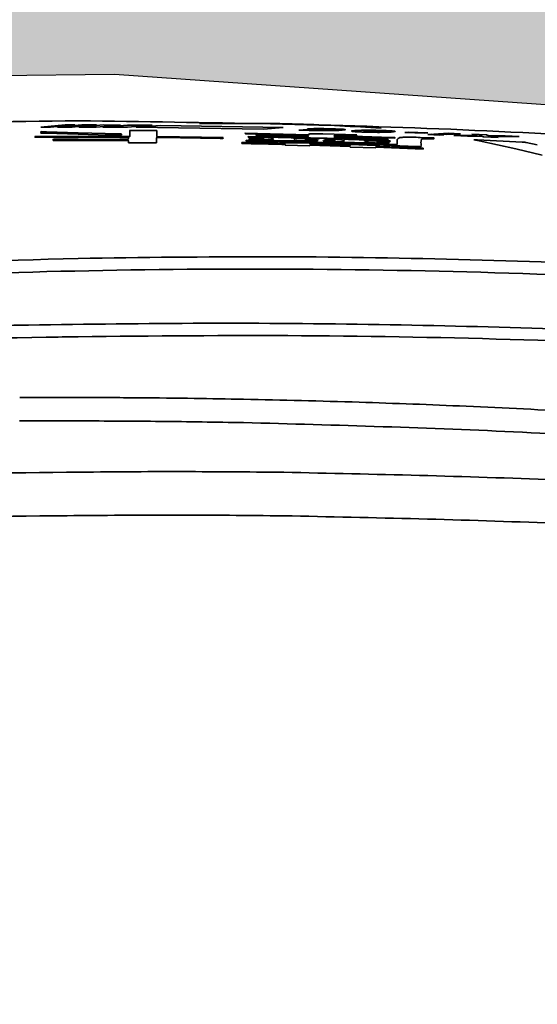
# Model space of a CAD drawing. Header units: millimetres. Extents: x 609 to 1177, y -109 to 470.
# Tile 14 of 40: x 869.94 to 874.53, y 92.53 to 101.25. Entities that reach past the tile are written whole.
import ezdxf

# ---------------------------------------------------------------- set-up
doc = ezdxf.new("R2010")
doc.units = ezdxf.units.MM
doc.header["$PDSIZE"] = -1
doc.dimstyles.new('ISO-25', dxfattribs={"dimtxt": 2.5, "dimasz": 2, "dimexe": 1.5, "dimexo": 0.625, "dimtad": 1, "dimdec": 1, "dimlfac": 5, "dimtxsty": 'Standard', "dimcen": 2.5, "dimclrd": 1, "dimclre": 1, "dimadec": 0, "dimazin": 0, "dimtfac": 1, "dimtdec": 1, "dimtmove": 0, "dimatfit": 3, "dimfxl": 1, "dimarcsym": 0})

# ---------------------------------------------------------------- blocks, each defined once
blk = doc.blocks.new('*D74')
at = {"color": 1, "lineweight": -2, "transparency": 16777216}
for p, q in [((888.8865, 128.1223), (879.2726, 121.661)), ((827.8144, 87.077), (877.6127, 120.5454))]:
    blk.add_line(p, q, dxfattribs=at)
at = {"color": 1, "transparency": 16777216}
blk.add_solid([(879.0867, 121.9377), (879.4586, 121.3843), (877.6127, 120.5454)], dxfattribs=at)
at = {"layer": 'Defpoints', "color": 0, "transparency": 16777216}
for p in [(877.6127, 120.5454), (827.8144, 87.077)]:
    blk.add_point(p, dxfattribs=at)
at = {"color": 0, "transparency": 16777216, "insert": (883.8636, 127.0056), "char_height": 2.5, "attachment_point": 5, "rotation": 33.90422}
blk.add_mtext('R300', dxfattribs=at)

msp = doc.modelspace()

# ---------------------------------------------------------------- hatches: boundary and pattern name
at = {"true_color": 0xc7c8ca, "transparency": 33554687}
h = msp.add_hatch(color=9, dxfattribs=at)
h.dxf.hatch_style = 1
h.set_gradient(color1=(173, 221, 247), color2=(173, 221, 247))
h.paths.add_polyline_path([(797.81441, 139.03854, 0.2679492), (780.31441, 108.72765, -0.2679492), (805.31441, 108.72765, -0.5316603), (856.31523, 99.83254), (857.77301, 100.33487), (862.30279, 100.65521), (870.78103, 100.76923), (877.09201, 100.32473), (885.02008, 99.14812), (886.70211, 98.57655, 0.51476)])

# ---------------------------------------------------------------- linework, layer by layer
for p, q in [((862.30279, 100.65521), (870.78103, 100.76923)), ((870.78103, 100.76923), (877.09201, 100.32473))]:
    msp.add_line(p, q)
at = {"linetype": 'Continuous', "lineweight": 35}
for p, q in [((870.12822, 100.29895), (870.34466, 100.31918)), ((870.21552, 100.29932), (870.12822, 100.29895)), ((870.43202, 100.31931), (870.21552, 100.29932)), ((870.27579, 100.29953), (870.46177, 100.31663)), ((870.40682, 100.2998), (870.27579, 100.29953)), ((870.34466, 100.31918), (870.43202, 100.31931)), ((870.46177, 100.30486), (870.40682, 100.2998)), ((870.46177, 100.31663), (870.49232, 100.3193)), ((870.6233, 100.31901), (870.46177, 100.30486)), ((870.46708, 100.29984), (870.6836, 100.3188)), ((870.61995, 100.29953), (870.46708, 100.29984)), ((870.49232, 100.3193), (870.6233, 100.31901)), ((870.83641, 100.31806), (870.61995, 100.29953)), ((870.68021, 100.29933), (870.89671, 100.31769)), ((870.89859, 100.29818), (870.68021, 100.29933)), ((870.6836, 100.3188), (870.83641, 100.31806)), ((870.89671, 100.31769), (871.11502, 100.31593)), ((871.11502, 100.31593), (870.89859, 100.29818)), ((870.97546, 100.29763), (871.19203, 100.31517)), ((872.10332, 100.28065), (870.97546, 100.29763)), ((871.19203, 100.31517), (872.27753, 100.29608)), ((872.27753, 100.29608), (872.10332, 100.28065)), ((872.4167, 100.27362), (872.45283, 100.27601)), ((870.07829, 100.2112), (870.07789, 100.21531)), ((870.11249, 100.21739), (870.46177, 100.21842)), ((870.46177, 100.21011), (870.11972, 100.20908)), ((870.12919, 100.25733), (870.13256, 100.25963)), ((870.13256, 100.25963), (870.17994, 100.25837)), ((870.46177, 100.23611), (870.17722, 100.24447)), ((870.17994, 100.25837), (870.46177, 100.24973)), ((870.23862, 100.18291), (870.23854, 100.18977)), ((870.27118, 100.1918), (870.46177, 100.19215)), ((870.46177, 100.24973), (870.82079, 100.23938)), ((870.72565, 100.22939), (870.46177, 100.23611)), ((870.46177, 100.21842), (870.87107, 100.21703)), ((870.46177, 100.19215), (870.90405, 100.19055)), ((870.84402, 100.22698), (870.72565, 100.22939)), ((870.84301, 100.23819), (870.84402, 100.22698)), ((870.90405, 100.19055), (870.90624, 100.19218)), ((870.96333, 100.27036), (871.15757, 100.26871)), ((871.15366, 100.20432), (871.15452, 100.16036)), ((871.71771, 100.1989), (871.19162, 100.20612)), ((871.70149, 100.20744), (871.74393, 100.20671)), ((871.74393, 100.20671), (871.74276, 100.19937)), ((871.9462, 100.23856), (871.93739, 100.24506)), ((871.93739, 100.24506), (872.5024, 100.2316)), ((872.50002, 100.22535), (871.9462, 100.23856)), ((871.97464, 100.19122), (871.97575, 100.19703)), ((872.01063, 100.19047), (871.97464, 100.19122)), ((871.99878, 100.19762), (872.10893, 100.19556)), ((872.03044, 100.20506), (872.00285, 100.20722)), ((872.16659, 100.187), (872.01063, 100.19047)), ((872.03966, 100.21414), (872.04115, 100.21988)), ((872.07661, 100.21362), (872.03966, 100.21414)), ((872.07239, 100.22015), (872.3838, 100.21472)), ((872.49744, 100.21515), (872.07385, 100.22559)), ((872.4223, 100.2071), (872.07661, 100.21362)), ((872.18882, 100.19983), (872.18884, 100.20972)), ((872.49744, 100.21167), (872.49744, 100.21515)), ((872.50027, 100.22318), (872.50002, 100.22535)), ((872.5024, 100.2316), (872.50269, 100.23672)), ((872.62804, 100.23979), (872.92822, 100.23047)), ((872.74079, 100.17878), (872.67259, 100.18925)), ((872.7282, 100.22712), (872.72818, 100.22506)), ((872.72818, 100.22506), (873.23213, 100.20795)), ((872.76466, 100.20737), (872.72999, 100.20832)), ((872.72999, 100.20832), (872.72999, 100.20496)), ((872.72999, 100.20496), (873.20712, 100.18879)), ((873.26763, 100.20033), (872.7307, 100.21874)), ((872.7307, 100.21874), (872.7307, 100.21469)), ((872.7307, 100.21469), (873.19442, 100.19902)), ((873.15303, 100.19461), (872.76466, 100.20737)), ((872.92822, 100.23047), (872.92721, 100.22599)), ((873.19442, 100.19902), (873.19365, 100.19404)), ((873.20712, 100.18879), (873.2071, 100.18214)), ((873.2682, 100.20478), (873.26763, 100.20033)), ((873.356, 100.25285), (873.38448, 100.2549)), ((873.531, 100.24582), (873.356, 100.25285)), ((873.38448, 100.2549), (873.55948, 100.2478)), ((873.49146, 100.20848), (873.61009, 100.20495)), ((873.50195, 100.19204), (873.499, 100.1759)), ((873.55948, 100.2478), (873.531, 100.24582)), ((873.55768, 100.23343), (873.59084, 100.23584)), ((873.66648, 100.22881), (873.55768, 100.23343)), ((873.59084, 100.23584), (873.69964, 100.23116)), ((873.61009, 100.20495), (873.61271, 100.20339)), ((873.61238, 100.23737), (873.73937, 100.24598)), ((873.72118, 100.23267), (873.61238, 100.23737)), ((873.69964, 100.23116), (873.66648, 100.22881)), ((873.84818, 100.24109), (873.72118, 100.23267)), ((873.73937, 100.24598), (873.84818, 100.24109)), ((873.78833, 100.22477), (873.99681, 100.22422)), ((873.90946, 100.21923), (873.78833, 100.22477)), ((874.03549, 100.2193), (873.90946, 100.21923)), ((873.94961, 100.23638), (874.07743, 100.23025)), ((873.99681, 100.22422), (873.94961, 100.23638)), ((873.96537, 100.18823), (873.99738, 100.18684)), ((874.0135, 100.17786), (873.96537, 100.18823)), ((874.05312, 100.21239), (874.03549, 100.2193)), ((874.18129, 100.20604), (874.05312, 100.21239)), ((874.07743, 100.23025), (874.09867, 100.22251)), ((874.09867, 100.22251), (874.24538, 100.22184)), ((874.13554, 100.21745), (874.18129, 100.20604)), ((874.36792, 100.21546), (874.13554, 100.21745)), ((874.24538, 100.22184), (874.36792, 100.21546)), ((870.46177, 100.18135), (870.27511, 100.18095)), ((870.90635, 100.1609), (870.90636, 100.1629)), ((871.1514, 100.1589), (870.90635, 100.1609)), ((870.90636, 100.1629), (870.90696, 100.17774)), ((871.15452, 100.16036), (871.1514, 100.1589)), ((871.91201, 100.15461), (871.91202, 100.16307)), ((871.94364, 100.15388), (871.91201, 100.15461)), ((871.91202, 100.16307), (871.94354, 100.16255)), ((871.94853, 100.1749), (871.94854, 100.18458)), ((871.98614, 100.17413), (871.94853, 100.1749)), ((871.94854, 100.18458), (873.28711, 100.1454)), ((872.49702, 100.16176), (871.98614, 100.17413)), ((872.1909, 100.182), (872.19115, 100.18501)), ((872.29786, 100.17941), (872.1909, 100.182)), ((872.29562, 100.13909), (872.29614, 100.14405)), ((872.51434, 100.1333), (872.29562, 100.13909)), ((872.29583, 100.16162), (872.51419, 100.15585)), ((872.2963, 100.1566), (872.29583, 100.16162)), ((872.58056, 100.17631), (872.38044, 100.18179)), ((872.46957, 100.18661), (872.58057, 100.1831)), ((872.51435, 100.13995), (872.51434, 100.1333)), ((872.87176, 100.12911), (872.51435, 100.13995)), ((872.58057, 100.1831), (872.58056, 100.17631)), ((872.79389, 100.1478), (872.58901, 100.15396)), ((872.63204, 100.17464), (872.63294, 100.18096)), ((872.8163, 100.16899), (872.63204, 100.17464)), ((872.65231, 100.18109), (872.74079, 100.17878)), ((872.81607, 100.1667), (872.8163, 100.16899)), ((872.81625, 100.18208), (872.81627, 100.18578)), ((872.86913, 100.15055), (872.8211, 100.1521)), ((873.45952, 100.12887), (872.86913, 100.15055)), ((872.87093, 100.13986), (872.87058, 100.14507)), ((872.87058, 100.14507), (873.09707, 100.13731)), ((872.87175, 100.12243), (872.87176, 100.12911)), ((873.09717, 100.1147), (872.87175, 100.12243)), ((872.99439, 100.18506), (873.00051, 100.1763)), ((873.20788, 100.15556), (873.03362, 100.16188)), ((873.09707, 100.13731), (873.09657, 100.13225)), ((873.09718, 100.12152), (873.09717, 100.1147)), ((873.51836, 100.10522), (873.09718, 100.12152)), ((873.10256, 100.16677), (873.16851, 100.16403)), ((873.13003, 100.12906), (873.49714, 100.11484)), ((873.21328, 100.15974), (873.21227, 100.15596)), ((873.22477, 100.17911), (873.2239, 100.17326)), ((873.28711, 100.1454), (873.28715, 100.1577)), ((873.49714, 100.11484), (873.51837, 100.1139)), ((873.51837, 100.1139), (873.51836, 100.10522)), ((873.99738, 100.18684), (874.39509, 100.16673)), ((874.33858, 100.10739), (874.0135, 100.17786)), ((874.57212, 100.05182), (874.33858, 100.10739)), ((874.42873, 100.16364), (874.52888, 100.14118)), ((869.94201, 97.90467), (870.46177, 97.90482))]:
    msp.add_line(p, q, dxfattribs=at)
msp.add_arc((827.81441, 87.07701), 60, 11.0496166, 120)
for points, knots in [([(870.46177, 100.35545), (869.22365, 100.34059), (866.74741, 100.31087), (863.03461, 100.19087), (859.32331, 100.03886), (856.35673, 99.85285), (854.13895, 99.63074), (852.66598, 99.43387), (851.20396, 99.16554), (849.76459, 98.79243), (848.54419, 98.33494), (847.55437, 97.82063), (846.78076, 97.30381), (846.07835, 96.69323), (845.39239, 95.9193), (844.77043, 94.96567), (844.23422, 93.84641), (843.96998, 93.06421), (843.83781, 92.67296)], [0, 0, 0, 0, 0.1250259, 0.2500521, 0.375079, 0.5001004, 0.550109, 0.6001161, 0.65012, 0.7001146, 0.7500932, 0.7813348, 0.8125633, 0.8438111, 0.8750451, 0.9166923, 0.9583287, 1, 1, 1, 1]), ([(870.46178, 99.13728), (871.02406, 99.1447), (872.1486, 99.15954), (873.83128, 99.1332), (875.36554, 99.07921), (876.7395, 99.01081), (877.93744, 98.94447), (879.05734, 98.88373), (880.28008, 98.8209), (881.56427, 98.74786), (882.91247, 98.64236), (884.20498, 98.49704), (885.43672, 98.31287), (886.32202, 98.14717), (886.90064, 98.02553), (887.18521, 97.96689), (887.36454, 97.93508), (887.44498, 97.93019), (887.45747, 97.94271), (887.40248, 97.97757), (887.25363, 98.0413), (887.03446, 98.12314), (886.69502, 98.24015), (886.22788, 98.38818), (885.3003, 98.65668), (884.00041, 98.98319), (882.33182, 99.33203), (880.092, 99.71728), (877.27148, 100.06315), (873.87023, 100.30871), (871.59791, 100.33987), (870.46177, 100.35545)], [0, 0, 0, 0, 0.0420333, 0.0840666, 0.1260952, 0.15761, 0.189118, 0.2206179, 0.2519704, 0.3021349, 0.3523186, 0.4025064, 0.4526916, 0.5028777, 0.5185562, 0.5339987, 0.5485339, 0.5558152, 0.5630859, 0.57035, 0.5776006, 0.5848666, 0.59214, 0.6066848, 0.6216517, 0.6637196, 0.7057574, 0.7477933, 0.8318604, 0.9159314, 1, 1, 1, 1]), ([(870.46177, 100.31663), (870.46177, 100.31446), (870.46177, 100.31058), (870.46177, 100.30661), (870.46177, 100.30486)], [0, 0, 0, 0, 0.5599919, 1, 1, 1, 1]), ([(873.14483, 100.28987), (872.89998, 100.30473), (872.36396, 100.33726), (871.82694, 100.33274), (871.53523, 100.33029)], [0, 0, 0, 0, 0.4567929, 1, 1, 1, 1]), ([(872.45283, 100.27601), (872.46288, 100.27551), (872.4837, 100.27447), (872.51888, 100.27331), (872.55377, 100.27245), (872.58561, 100.27203), (872.61322, 100.27203), (872.64701, 100.27251), (872.66377, 100.27346), (872.67542, 100.27412)], [0, 0, 0, 0, 0.1215132, 0.2518752, 0.3784265, 0.4995101, 0.6118546, 0.7301047, 1, 1, 1, 1]), ([(872.67542, 100.27412), (872.65932, 100.27421), (872.62704, 100.27438), (872.58038, 100.27558), (872.54532, 100.27681), (872.5213, 100.27797), (872.50271, 100.27933), (872.49238, 100.28072), (872.49047, 100.28198), (872.49674, 100.28338), (872.5146, 100.28477), (872.54538, 100.2859), (872.58676, 100.2863), (872.63529, 100.28599), (872.68791, 100.28494), (872.73268, 100.28359), (872.76648, 100.28229), (872.78974, 100.28115), (872.80873, 100.2799), (872.82171, 100.27855), (872.82774, 100.2772), (872.827, 100.27478), (872.81086, 100.27334), (872.79828, 100.27221)], [0, 0, 0, 0, 0.0639328, 0.1282071, 0.1604639, 0.1887008, 0.2197319, 0.2515403, 0.2805478, 0.3134258, 0.3764321, 0.4404863, 0.5037135, 0.5670126, 0.6308957, 0.6920425, 0.7239181, 0.7516768, 0.7797929, 0.8076021, 0.8381474, 0.8737778, 1, 1, 1, 1]), ([(872.63737, 100.27718), (872.64528, 100.27698), (872.66115, 100.27658), (872.68285, 100.27652), (872.7011, 100.27689), (872.71581, 100.27769), (872.72551, 100.27853), (872.72844, 100.27933), (872.72758, 100.27986), (872.72354, 100.28039), (872.71614, 100.2809), (872.70597, 100.28137), (872.69046, 100.28189), (872.67028, 100.28236), (872.64848, 100.28244), (872.63034, 100.28206), (872.61695, 100.28131), (872.60714, 100.28041), (872.60274, 100.27957), (872.60548, 100.27885), (872.60936, 100.27845), (872.61316, 100.27817), (872.61792, 100.2779), (872.62595, 100.27753), (872.63266, 100.27732), (872.63737, 100.27718)], [0, 0, 0, 0, 0.05706172, 0.11444812, 0.17870217, 0.25461025, 0.34149952, 0.37402895, 0.40060673, 0.42331076, 0.44534369, 0.4701689, 0.50030119, 0.55786745, 0.61532556, 0.67936555, 0.7549505, 0.82298516, 0.8844515, 0.91298771, 0.92577902, 0.93841698, 0.95160835, 0.96597856, 1, 1, 1, 1]), ([(870.07789, 100.21531), (870.07758, 100.21563), (870.07715, 100.21607), (870.08052, 100.21661), (870.08428, 100.2169), (870.08944, 100.21709), (870.09877, 100.2173), (870.10672, 100.21735), (870.11249, 100.21739)], [0, 0, 0, 0, 0.2925362, 0.4047093, 0.5042605, 0.5952414, 0.7057531, 1, 1, 1, 1]), ([(870.11972, 100.20908), (870.11569, 100.20906), (870.10954, 100.20903), (870.09959, 100.20898), (870.09227, 100.20899), (870.08634, 100.20908), (870.08332, 100.20917), (870.07935, 100.2095), (870.07855, 100.20998), (870.07828, 100.21062), (870.07828, 100.21097), (870.07829, 100.2112)], [0, 0, 0, 0, 0.1625292, 0.2476166, 0.4016545, 0.4567588, 0.4995997, 0.542111, 0.7508569, 0.8364714, 1, 1, 1, 1]), ([(870.17722, 100.24447), (870.16924, 100.24475), (870.15445, 100.24527), (870.1374, 100.24633), (870.12771, 100.24764), (870.12784, 100.24861), (870.12791, 100.24912)], [0, 0, 0, 0, 0.2690577, 0.4988202, 0.7386871, 1, 1, 1, 1]), ([(870.12791, 100.24912), (870.12896, 100.2505), (870.13001, 100.25189), (870.12977, 100.25331), (870.12973, 100.25349), (870.12959, 100.25417), (870.12924, 100.25548), (870.12921, 100.25665), (870.12919, 100.25733)], [0, 0, 0, 0, 0.4999984, 0.5022283, 0.5196562, 0.5679494, 0.7504409, 1, 1, 1, 1]), ([(870.23854, 100.18977), (870.23846, 100.19009), (870.23835, 100.19053), (870.24141, 100.19105), (870.24473, 100.19134), (870.24947, 100.19153), (870.25823, 100.19173), (870.26573, 100.19177), (870.27118, 100.1918)], [0, 0, 0, 0, 0.2927051, 0.4046895, 0.5017074, 0.5950211, 0.7062716, 1, 1, 1, 1]), ([(870.46177, 100.24973), (870.46177, 100.24721), (870.46177, 100.24272), (870.46177, 100.23813), (870.46177, 100.23611)], [0, 0, 0, 0, 0.5599899, 1, 1, 1, 1]), ([(870.46177, 100.21842), (870.46177, 100.21687), (870.46177, 100.21412), (870.46177, 100.21133), (870.46177, 100.21011)], [0, 0, 0, 0, 0.55999368, 1, 1, 1, 1]), ([(870.90624, 100.19218), (870.90408, 100.19566), (870.90086, 100.20087), (870.91262, 100.20613), (870.90307, 100.20799), (870.90037, 100.20824), (870.89606, 100.20841), (870.88529, 100.20865), (870.87544, 100.2087), (870.86741, 100.20874), (870.86637, 100.20875), (870.86254, 100.20877), (870.84801, 100.20886), (870.71374, 100.20963), (870.58227, 100.20988), (870.46177, 100.21011)], [0, 0, 0, 0, 0.2511713, 0.3756081, 0.3833911, 0.3894579, 0.3956087, 0.4036602, 0.435866, 0.4360058, 0.4371186, 0.4402202, 0.4519706, 0.4976582, 1, 1, 1, 1]), ([(870.46177, 100.19215), (870.46177, 100.19015), (870.46177, 100.18657), (870.46177, 100.18295), (870.46177, 100.18135)], [0, 0, 0, 0, 0.5599916, 1, 1, 1, 1]), ([(870.82079, 100.23938), (870.82532, 100.23923), (870.83261, 100.23899), (870.83965, 100.23861), (870.84254, 100.23836), (870.84287, 100.23824), (870.84301, 100.23819)], [0, 0, 0, 0, 0.493436, 0.7954954, 0.9068152, 1, 1, 1, 1]), ([(870.87107, 100.21703), (870.87495, 100.21701), (870.87981, 100.21698), (870.88492, 100.21695), (870.88622, 100.21694), (870.88655, 100.21694), (870.88664, 100.21694), (870.88666, 100.21694), (870.89296, 100.2169), (870.90073, 100.21688), (870.90891, 100.217), (870.91183, 100.21708), (870.91386, 100.21722), (870.92531, 100.21875), (870.91744, 100.22083), (870.91918, 100.23002), (870.91716, 100.24249), (870.91694, 100.25658), (870.91767, 100.26474), (870.91661, 100.26848), (870.91735, 100.27), (870.91993, 100.27039), (870.92152, 100.27051), (870.9243, 100.27055), (870.93796, 100.27061), (870.95128, 100.27048), (870.96333, 100.27036)], [0, 0, 0, 0, 0.01053186, 0.01319338, 0.01387303, 0.01405008, 0.01409791, 0.01411165, 0.0141186, 0.03119251, 0.03479336, 0.03769628, 0.04042131, 0.04381906, 0.12216578, 0.13510743, 0.4996982, 0.75138623, 0.87722963, 0.93849144, 0.95629016, 0.95959258, 0.96193543, 0.96422463, 0.96762446, 1, 1, 1, 1]), ([(871.19162, 100.20612), (871.18535, 100.20618), (871.1767, 100.20626), (871.16663, 100.20615), (871.16126, 100.206), (871.1576, 100.20573), (871.15407, 100.20518), (871.15383, 100.20468), (871.15366, 100.20432)], [0, 0, 0, 0, 0.29065702, 0.40160362, 0.49618698, 0.5906159, 0.70286469, 1, 1, 1, 1]), ([(871.15757, 100.26871), (871.15755, 100.25548), (871.15753, 100.23895), (871.15752, 100.22078), (871.15752, 100.21679), (871.15756, 100.21639), (871.15759, 100.21626), (871.15775, 100.21595), (871.15842, 100.21556), (871.16097, 100.21513), (871.16362, 100.21491), (871.17996, 100.21435), (871.23028, 100.21417), (871.4065, 100.2118), (871.57038, 100.20938), (871.70149, 100.20744)], [0, 0, 0, 0, 0.5011408, 0.6264253, 0.6365539, 0.6394397, 0.640338, 0.6408733, 0.650179, 0.6533741, 0.6557988, 0.6583838, 0.6867876, 0.7494301, 1, 1, 1, 1]), ([(871.74276, 100.19937), (871.7427, 100.19935), (871.74259, 100.1993), (871.74177, 100.1992), (871.73874, 100.19904), (871.73235, 100.19894), (871.72491, 100.19885), (871.71983, 100.19889), (871.71771, 100.1989)], [0, 0, 0, 0, 0.04390222, 0.09072724, 0.19977796, 0.50731746, 0.79489591, 1, 1, 1, 1]), ([(872.00285, 100.20722), (871.99427, 100.20789), (871.97696, 100.20924), (871.96294, 100.2122), (871.9671, 100.21411), (871.96985, 100.21538)], [0, 0, 0, 0, 0.2502135, 0.5042459, 1, 1, 1, 1]), ([(871.96985, 100.21538), (872.01359, 100.21313), (872.10109, 100.20862), (872.15958, 100.20276), (872.18882, 100.19983)], [0, 0, 0, 0, 0.5, 1, 1, 1, 1]), ([(871.97575, 100.19703), (871.97594, 100.19708), (871.97635, 100.1972), (871.97923, 100.19739), (871.98471, 100.19754), (871.99156, 100.19767), (871.9966, 100.19763), (871.99878, 100.19762)], [0, 0, 0, 0, 0.0972916, 0.2098664, 0.5042049, 0.7859906, 1, 1, 1, 1]), ([(872.03648, 100.22839), (872.03647, 100.2284), (872.03647, 100.22847), (872.03632, 100.22956), (872.03466, 100.23084), (872.04352, 100.23179), (872.04735, 100.23195), (872.05287, 100.23199), (872.10669, 100.2317), (872.24785, 100.22756), (872.38201, 100.22429), (872.46467, 100.22227)], [0, 0, 0, 0, 0.000855, 0.0079019, 0.1259786, 0.1394929, 0.150347, 0.1622587, 0.1772801, 0.4931182, 1, 1, 1, 1]), ([(872.07385, 100.22559), (872.0676, 100.22573), (872.05897, 100.22593), (872.04896, 100.22633), (872.04371, 100.22664), (872.04022, 100.227), (872.03688, 100.2276), (872.03664, 100.22806), (872.03648, 100.22839)], [0, 0, 0, 0, 0.2943281, 0.4059407, 0.5007705, 0.5936856, 0.7048709, 1, 1, 1, 1]), ([(872.04115, 100.21988), (872.04124, 100.21991), (872.04142, 100.21996), (872.04258, 100.22004), (872.0468, 100.22017), (872.05707, 100.22022), (872.06662, 100.22018), (872.07239, 100.22015)], [0, 0, 0, 0, 0.0380089, 0.0805095, 0.186485, 0.5080572, 1, 1, 1, 1]), ([(872.18884, 100.20972), (872.21728, 100.20904), (872.25339, 100.20819), (872.29169, 100.20724), (872.30265, 100.20696), (872.30594, 100.20688), (872.30704, 100.20685)], [0, 0, 0, 0, 0.7218129, 0.9163696, 0.9720512, 1, 1, 1, 1]), ([(872.30704, 100.20685), (872.31681, 100.20661), (872.33321, 100.20621), (872.35168, 100.20569), (872.36101, 100.20535), (872.36416, 100.2052), (872.36575, 100.2051), (872.36786, 100.20487), (872.36955, 100.20429), (872.37121, 100.20321), (872.3715, 100.20229), (872.37168, 100.20174)], [0, 0, 0, 0, 0.246525, 0.4136663, 0.4661296, 0.4851041, 0.499792, 0.5122787, 0.5799793, 0.7488456, 1, 1, 1, 1]), ([(872.37168, 100.20174), (872.37192, 100.20137), (872.37262, 100.20029), (872.37292, 100.19816), (872.37524, 100.19632), (872.37664, 100.19521)], [0, 0, 0, 0, 0.1694657, 0.5000031, 1, 1, 1, 1]), ([(872.37664, 100.19521), (872.40479, 100.19678), (872.46108, 100.19991), (872.55001, 100.19995), (872.59448, 100.19997)], [0, 0, 0, 0, 0.5, 1, 1, 1, 1]), ([(872.3838, 100.21472), (872.38417, 100.21471), (872.38723, 100.21463), (872.39762, 100.21435), (872.43514, 100.21337), (872.46995, 100.21242), (872.49744, 100.21167)], [0, 0, 0, 0, 0.0096293, 0.0808078, 0.274397, 1, 1, 1, 1]), ([(872.79828, 100.27221), (872.77966, 100.27101), (872.74483, 100.26877), (872.66816, 100.26787), (872.59745, 100.26843), (872.51737, 100.26995), (872.45716, 100.27215), (872.4167, 100.27362)], [0, 0, 0, 0, 0.2677219, 0.5010676, 0.6238579, 0.7473104, 1, 1, 1, 1]), ([(873.2071, 100.18214), (873.2068, 100.18215), (873.20412, 100.18225), (873.19485, 100.18259), (873.16099, 100.18384), (873.03289, 100.18847), (872.78058, 100.19704), (872.55312, 100.20343), (872.4223, 100.2071)], [0, 0, 0, 0, 0.0011635, 0.0102547, 0.0354445, 0.1306189, 0.500003, 1, 1, 1, 1]), ([(872.46467, 100.22227), (872.47066, 100.22211), (872.47894, 100.2219), (872.48865, 100.2218), (872.49401, 100.22183), (872.49784, 100.22199), (872.5012, 100.22241), (872.50066, 100.22286), (872.50027, 100.22318)], [0, 0, 0, 0, 0.291222, 0.4025593, 0.4968414, 0.5971654, 0.709669, 1, 1, 1, 1]), ([(872.55188, 100.19298), (872.53097, 100.19233), (872.48958, 100.19102), (872.47619, 100.18807), (872.46957, 100.18661)], [0, 0, 0, 0, 0.5050403, 1, 1, 1, 1]), ([(872.50269, 100.23672), (872.50463, 100.23761), (872.5074, 100.23887), (872.52122, 100.24005), (872.53461, 100.24063), (872.55224, 100.2409), (872.58281, 100.24085), (872.60947, 100.24023), (872.62804, 100.23979)], [0, 0, 0, 0, 0.2725739, 0.3894611, 0.498285, 0.6115977, 0.7295841, 1, 1, 1, 1]), ([(872.59448, 100.19997), (872.59671, 100.19842), (872.60006, 100.19611), (872.58005, 100.19385), (872.56136, 100.19327), (872.55188, 100.19298)], [0, 0, 0, 0, 0.4970834, 0.7445384, 1, 1, 1, 1]), ([(872.67259, 100.18925), (872.666, 100.19006), (872.65253, 100.19173), (872.6425, 100.19491), (872.64493, 100.19701), (872.64654, 100.19839)], [0, 0, 0, 0, 0.24572625, 0.50206369, 1, 1, 1, 1]), ([(872.64654, 100.19839), (872.66629, 100.1972), (872.70592, 100.19482), (872.76916, 100.18927), (872.79746, 100.18495), (872.81625, 100.18208)], [0, 0, 0, 0, 0.25004036, 0.50176311, 1, 1, 1, 1]), ([(872.80534, 100.22885), (872.79445, 100.22914), (872.77757, 100.2296), (872.7567, 100.22989), (872.74333, 100.22983), (872.73482, 100.22939), (872.72895, 100.2285), (872.72849, 100.22766), (872.7282, 100.22712)], [0, 0, 0, 0, 0.2496325, 0.3872918, 0.5015268, 0.6154676, 0.7521049, 1, 1, 1, 1]), ([(872.90586, 100.22597), (872.88912, 100.22644), (872.86125, 100.22724), (872.8277, 100.22822), (872.81094, 100.22869), (872.80534, 100.22885)], [0, 0, 0, 0, 0.4999993, 0.8327561, 1, 1, 1, 1]), ([(872.81627, 100.18578), (872.8163, 100.18664), (872.81633, 100.18774), (872.81636, 100.18896), (872.81663, 100.18997), (872.81593, 100.19093), (872.81732, 100.19174), (872.81839, 100.19195), (872.81939, 100.19204), (872.82402, 100.19205), (872.83154, 100.19185), (872.85801, 100.19108), (872.90326, 100.18955), (872.94556, 100.18815), (872.96795, 100.18741)], [0, 0, 0, 0, 0.1753441, 0.2264763, 0.2532497, 0.3852775, 0.4199398, 0.4309932, 0.4381825, 0.4460826, 0.4901623, 0.521766, 0.7467803, 1, 1, 1, 1]), ([(872.98843, 100.25567), (872.97473, 100.25616), (872.94971, 100.25706), (872.92117, 100.25857), (872.90476, 100.25978), (872.89182, 100.26103), (872.88028, 100.2631), (872.88524, 100.26577), (872.90224, 100.26731), (872.91197, 100.26819)], [0, 0, 0, 0, 0.1421401, 0.2594885, 0.3138479, 0.3683616, 0.4868463, 0.7059858, 1, 1, 1, 1]), ([(872.92721, 100.22599), (872.92704, 100.22595), (872.92666, 100.22587), (872.92372, 100.22579), (872.91844, 100.22579), (872.91207, 100.22583), (872.90773, 100.22592), (872.90586, 100.22597)], [0, 0, 0, 0, 0.0917284, 0.2016936, 0.5067483, 0.7879208, 1, 1, 1, 1]), ([(872.91197, 100.26819), (872.93616, 100.26962), (872.97281, 100.27178), (873.05878, 100.2719), (873.12417, 100.27055), (873.17622, 100.26874), (873.209, 100.26731), (873.23229, 100.26597), (873.24726, 100.26488), (873.2585, 100.26377), (873.26709, 100.26249), (873.27073, 100.26107), (873.26603, 100.25885), (873.25098, 100.25757), (873.24014, 100.25664)], [0, 0, 0, 0, 0.254803, 0.3861119, 0.5066163, 0.5698568, 0.6289722, 0.6599887, 0.6890507, 0.7179858, 0.7486446, 0.7969794, 0.8538528, 1, 1, 1, 1]), ([(873.02113, 100.26451), (873.01014, 100.26362), (872.9963, 100.26251), (872.98848, 100.26082), (872.98838, 100.26005), (872.99195, 100.25939), (872.99788, 100.25885), (873.00652, 100.25836), (873.01298, 100.25812), (873.01645, 100.25799)], [0, 0, 0, 0, 0.53301023, 0.67123067, 0.77371181, 0.8331762, 0.88531785, 0.93831277, 1, 1, 1, 1]), ([(873.24014, 100.25664), (873.22706, 100.25582), (873.20264, 100.25427), (873.14734, 100.25303), (873.08778, 100.25318), (873.0315, 100.25431), (873.00286, 100.25521), (872.98843, 100.25567)], [0, 0, 0, 0, 0.2693217, 0.5031118, 0.7572806, 0.8776881, 1, 1, 1, 1]), ([(873.01645, 100.25799), (873.02012, 100.25788), (873.02755, 100.25764), (873.04268, 100.25736), (873.06551, 100.25734), (873.09861, 100.25836), (873.11765, 100.25973), (873.13063, 100.26066)], [0, 0, 0, 0, 0.05639277, 0.11448536, 0.24475049, 0.48493853, 1, 1, 1, 1]), ([(873.13063, 100.26066), (873.14242, 100.26157), (873.15724, 100.26271), (873.16407, 100.26447), (873.16229, 100.26532), (873.15648, 100.26593), (873.15152, 100.26628), (873.14542, 100.26663), (873.13607, 100.26704), (873.12145, 100.26749), (873.10375, 100.26777), (873.08156, 100.26766), (873.0514, 100.26669), (873.03339, 100.26539), (873.02113, 100.26451)], [0, 0, 0, 0, 0.2624984, 0.3299923, 0.3780724, 0.404065, 0.4166792, 0.4297522, 0.4598594, 0.4938546, 0.5504137, 0.6170607, 0.7394278, 1, 1, 1, 1]), ([(873.17725, 100.19377), (873.17556, 100.19381), (873.17162, 100.19389), (873.16342, 100.1942), (873.15707, 100.19445), (873.15303, 100.19461)], [0, 0, 0, 0, 0.2151896, 0.5012776, 1, 1, 1, 1]), ([(873.19365, 100.19404), (873.19353, 100.19401), (873.19326, 100.19392), (873.19128, 100.19381), (873.18627, 100.19371), (873.18073, 100.19375), (873.17725, 100.19377)], [0, 0, 0, 0, 0.1003391, 0.2146966, 0.5053988, 1, 1, 1, 1]), ([(873.23213, 100.20795), (873.23853, 100.20771), (873.2473, 100.20737), (873.25747, 100.20681), (873.26269, 100.20643), (873.26609, 100.20604), (873.26901, 100.20545), (873.26854, 100.20506), (873.2682, 100.20478)], [0, 0, 0, 0, 0.3114541, 0.4264421, 0.5210364, 0.6150764, 0.7224007, 1, 1, 1, 1]), ([(873.28715, 100.1577), (873.28769, 100.16346), (873.28876, 100.17477), (873.28287, 100.19162), (873.30075, 100.20151), (873.30998, 100.20662)], [0, 0, 0, 0, 0.3337841, 0.6560272, 1, 1, 1, 1]), ([(873.30998, 100.20662), (873.31634, 100.20744), (873.32884, 100.20904), (873.36928, 100.21009), (873.42419, 100.20998), (873.46822, 100.209), (873.49146, 100.20848)], [0, 0, 0, 0, 0.242886, 0.47767, 0.7242507, 1, 1, 1, 1]), ([(873.5716, 100.19601), (873.56502, 100.19615), (873.5522, 100.19643), (873.53577, 100.19647), (873.52268, 100.1962), (873.50466, 100.19508), (873.50315, 100.19338), (873.50195, 100.19204)], [0, 0, 0, 0, 0.1311109, 0.2552345, 0.3787309, 0.5080519, 1, 1, 1, 1]), ([(873.61316, 100.19754), (873.61338, 100.19713), (873.61377, 100.1964), (873.60829, 100.19578), (873.60035, 100.19562), (873.58933, 100.19563), (873.57892, 100.19585), (873.5716, 100.19601)], [0, 0, 0, 0, 0.2786626, 0.4987846, 0.6062571, 0.7231497, 1, 1, 1, 1]), ([(873.61271, 100.20339), (873.61271, 100.20339), (873.61271, 100.20339), (873.61271, 100.20339), (873.61271, 100.20337), (873.61269, 100.20331), (873.61263, 100.20307), (873.61242, 100.20213), (873.61154, 100.20029), (873.61257, 100.19854), (873.61316, 100.19754)], [0, 0, 0, 0, 0.0000776, 0.0006721, 0.0023088, 0.0084764, 0.0323879, 0.1265168, 0.5, 1, 1, 1, 1]), ([(870.27511, 100.18095), (870.26935, 100.18093), (870.26122, 100.18091), (870.25097, 100.18104), (870.24506, 100.18124), (870.24129, 100.18155), (870.23822, 100.1821), (870.23845, 100.18257), (870.23862, 100.18291)], [0, 0, 0, 0, 0.282194, 0.3979586, 0.520526, 0.613824, 0.7211682, 1, 1, 1, 1]), ([(870.87158, 100.17999), (870.86678, 100.18002), (870.82654, 100.18025), (870.68994, 100.18097), (870.55813, 100.18119), (870.46177, 100.18135)], [0, 0, 0, 0, 0.0351017, 0.2945609, 1, 1, 1, 1]), ([(870.90696, 100.17774), (870.90686, 100.17808), (870.90673, 100.17856), (870.90322, 100.17913), (870.8996, 100.17944), (870.89454, 100.17965), (870.88526, 100.17989), (870.87733, 100.17995), (870.87158, 100.17999)], [0, 0, 0, 0, 0.2927988, 0.4049085, 0.5020031, 0.5944452, 0.7055484, 1, 1, 1, 1]), ([(871.94354, 100.16255), (872.00786, 100.16117), (872.10433, 100.15909), (872.2156, 100.15673), (872.26775, 100.15505), (872.28709, 100.15503), (872.29135, 100.15516), (872.29471, 100.15538), (872.29685, 100.15587), (872.2965, 100.15634), (872.2963, 100.1566)], [0, 0, 0, 0, 0.51090847, 0.76635268, 0.89300872, 0.91703594, 0.92799013, 0.93893259, 0.96518432, 1, 1, 1, 1]), ([(872.26485, 100.1467), (872.22543, 100.14764), (872.11836, 100.1502), (872.01129, 100.15246), (871.94364, 100.15388)], [0, 0, 0, 0, 0.368214, 1, 1, 1, 1]), ([(872.19115, 100.18501), (872.19129, 100.18524), (872.19147, 100.18556), (872.18906, 100.18599), (872.18642, 100.18625), (872.18277, 100.18647), (872.17621, 100.18676), (872.17062, 100.1869), (872.16659, 100.187)], [0, 0, 0, 0, 0.28704787, 0.40035206, 0.5022587, 0.59953374, 0.71188518, 1, 1, 1, 1]), ([(872.29614, 100.14405), (872.29637, 100.14437), (872.29669, 100.1448), (872.29362, 100.14539), (872.29024, 100.14573), (872.28559, 100.14601), (872.2772, 100.14638), (872.27005, 100.14656), (872.26485, 100.1467)], [0, 0, 0, 0, 0.2920132, 0.4042959, 0.5039207, 0.5954603, 0.706111, 1, 1, 1, 1]), ([(872.37551, 100.1814), (872.37441, 100.18083), (872.37256, 100.17988), (872.36878, 100.17883), (872.36489, 100.17831), (872.36241, 100.17811), (872.35984, 100.17804), (872.3503, 100.17804), (872.32874, 100.17865), (872.30895, 100.17914), (872.29786, 100.17941)], [0, 0, 0, 0, 0.24201562, 0.40607261, 0.46342374, 0.50566581, 0.52356208, 0.54255895, 0.74349926, 1, 1, 1, 1]), ([(872.38044, 100.18179), (872.37951, 100.18172), (872.37806, 100.18162), (872.37621, 100.1815), (872.37569, 100.18143), (872.37551, 100.1814)], [0, 0, 0, 0, 0.52814749, 0.83268083, 1, 1, 1, 1]), ([(872.57132, 100.15571), (872.57036, 100.15633), (872.56881, 100.15734), (872.56475, 100.15854), (872.56053, 100.15922), (872.55701, 100.1596), (872.54653, 100.16026), (872.53233, 100.16075), (872.51382, 100.1613), (872.50366, 100.16158), (872.49702, 100.16176)], [0, 0, 0, 0, 0.2488372, 0.4017885, 0.4573596, 0.5010167, 0.544815, 0.7516691, 0.837794, 1, 1, 1, 1]), ([(872.51419, 100.15585), (872.51424, 100.15476), (872.51433, 100.15312), (872.51456, 100.15118), (872.51358, 100.15022), (872.5145, 100.14967), (872.51644, 100.14928), (872.5198, 100.14894), (872.52663, 100.1485), (872.54239, 100.14798), (872.5561, 100.14763), (872.56689, 100.14733), (872.57198, 100.14718), (872.59022, 100.14667), (872.68085, 100.14406), (872.7679, 100.1413), (872.84161, 100.13896)], [0, 0, 0, 0, 0.1249727, 0.1901721, 0.2222891, 0.2375157, 0.2505752, 0.26181, 0.2737878, 0.3039591, 0.3676518, 0.3689214, 0.3780373, 0.4025767, 0.4941227, 1, 1, 1, 1]), ([(872.58901, 100.15396), (872.5881, 100.154), (872.58613, 100.15407), (872.58193, 100.15435), (872.57757, 100.15477), (872.57307, 100.15527), (872.57184, 100.15558), (872.57132, 100.15571)], [0, 0, 0, 0, 0.09503164, 0.20653028, 0.5048454, 0.78990711, 1, 1, 1, 1]), ([(872.63294, 100.18096), (872.63298, 100.18098), (872.63307, 100.18101), (872.6337, 100.18108), (872.6361, 100.18117), (872.64241, 100.18121), (872.64855, 100.18114), (872.65231, 100.18109)], [0, 0, 0, 0, 0.04308949, 0.08933185, 0.19811749, 0.50875739, 1, 1, 1, 1]), ([(872.8211, 100.1521), (872.8211, 100.15131), (872.8211, 100.15031), (872.82111, 100.14925), (872.82112, 100.14897), (872.82112, 100.14889), (872.82118, 100.1486), (872.82133, 100.14821), (872.81884, 100.14782), (872.81594, 100.14762), (872.8119, 100.14752), (872.80469, 100.14751), (872.79833, 100.14768), (872.79389, 100.1478)], [0, 0, 0, 0, 0.3881178, 0.4893351, 0.516733, 0.5246292, 0.5286571, 0.6564067, 0.7135454, 0.7663084, 0.8189546, 0.8734125, 1, 1, 1, 1]), ([(872.85011, 100.16356), (872.84433, 100.16374), (872.83627, 100.16399), (872.82679, 100.16449), (872.82168, 100.16487), (872.81817, 100.16528), (872.81518, 100.16593), (872.8157, 100.16638), (872.81607, 100.1667)], [0, 0, 0, 0, 0.287175, 0.3998369, 0.4999762, 0.6000714, 0.7127127, 1, 1, 1, 1]), ([(872.84161, 100.13896), (872.84646, 100.13881), (872.85323, 100.13861), (872.86111, 100.13854), (872.86537, 100.1386), (872.86835, 100.13877), (872.87107, 100.13916), (872.87099, 100.13957), (872.87093, 100.13986)], [0, 0, 0, 0, 0.2861824, 0.3995149, 0.5002467, 0.6003515, 0.7135377, 1, 1, 1, 1]), ([(872.9449, 100.16046), (872.94475, 100.16046), (872.9435, 100.16051), (872.9392, 100.16065), (872.92354, 100.16118), (872.8932, 100.16223), (872.86591, 100.16307), (872.85011, 100.16356)], [0, 0, 0, 0, 0.00457326, 0.03963542, 0.13618332, 0.50000017, 1, 1, 1, 1]), ([(872.99777, 100.16132), (872.99727, 100.16109), (872.99646, 100.16072), (872.99488, 100.16015), (872.9928, 100.15975), (872.98972, 100.15949), (872.98722, 100.15938), (872.97997, 100.15936), (872.96997, 100.15964), (872.9569, 100.16006), (872.94965, 100.1603), (872.9449, 100.16046)], [0, 0, 0, 0, 0.1530084, 0.2425766, 0.3909077, 0.4469508, 0.4927553, 0.5370196, 0.7450034, 0.8327124, 1, 1, 1, 1]), ([(872.96795, 100.18741), (872.97223, 100.18727), (872.97821, 100.18706), (872.98516, 100.18667), (872.98885, 100.18639), (872.99138, 100.1861), (872.99387, 100.18563), (872.99418, 100.1853), (872.99439, 100.18506)], [0, 0, 0, 0, 0.2874222, 0.4008755, 0.5021193, 0.5984966, 0.7108807, 1, 1, 1, 1]), ([(873.03362, 100.16188), (873.02828, 100.16207), (873.02084, 100.16233), (873.01203, 100.16246), (873.00719, 100.16245), (873.00361, 100.16231), (872.99969, 100.16197), (872.99857, 100.16159), (872.99777, 100.16132)], [0, 0, 0, 0, 0.2879446, 0.4014126, 0.5009637, 0.5979579, 0.7108249, 1, 1, 1, 1]), ([(873.00051, 100.1763), (873.0007, 100.17624), (873.00125, 100.17606), (873.00311, 100.17569), (873.00462, 100.17537), (873.00554, 100.17519)], [0, 0, 0, 0, 0.1703995, 0.5002149, 1, 1, 1, 1]), ([(873.00554, 100.17519), (873.03258, 100.17677), (873.08668, 100.17994), (873.17874, 100.17939), (873.22477, 100.17911)], [0, 0, 0, 0, 0.50000001, 1, 1, 1, 1]), ([(873.09657, 100.13225), (873.09639, 100.13193), (873.09613, 100.13148), (873.09948, 100.13082), (873.10311, 100.13041), (873.10807, 100.13005), (873.11697, 100.12956), (873.12455, 100.12927), (873.13003, 100.12906)], [0, 0, 0, 0, 0.2890511, 0.4020153, 0.5032284, 0.5978971, 0.7095363, 1, 1, 1, 1]), ([(873.16851, 100.16403), (873.17297, 100.16386), (873.17969, 100.1636), (873.19053, 100.16317), (873.19839, 100.1628), (873.20471, 100.16243), (873.20789, 100.16219), (873.21198, 100.16164), (873.21293, 100.16107), (873.21325, 100.16037), (873.21327, 100.15999), (873.21328, 100.15974)], [0, 0, 0, 0, 0.1652719, 0.2488888, 0.4021318, 0.4568233, 0.4993243, 0.5427998, 0.7519845, 0.8377031, 1, 1, 1, 1]), ([(873.2239, 100.17326), (873.22338, 100.17316), (873.22217, 100.17291), (873.21559, 100.17267), (873.2096, 100.17256), (873.20581, 100.1725)], [0, 0, 0, 0, 0.2162091, 0.5027257, 1, 1, 1, 1]), ([(873.21227, 100.15596), (873.21223, 100.15595), (873.21188, 100.15587), (873.21014, 100.15575), (873.20869, 100.15563), (873.20788, 100.15556)], [0, 0, 0, 0, 0.0532639, 0.4717827, 1, 1, 1, 1]), ([(873.499, 100.1759), (873.49833, 100.16783), (873.49731, 100.15571), (873.49971, 100.14071), (873.49658, 100.13328), (873.50116, 100.12955), (873.49615, 100.12825), (873.49087, 100.12803), (873.4845, 100.12802), (873.47365, 100.12831), (873.46471, 100.12866), (873.45952, 100.12887)], [0, 0, 0, 0, 0.5016976, 0.7525456, 0.8779688, 0.939777, 0.9564673, 0.9633469, 0.969898, 0.9825353, 1, 1, 1, 1]), ([(874.39509, 100.16673), (874.39946, 100.16649), (874.40565, 100.16615), (874.41306, 100.16562), (874.41896, 100.16513), (874.42485, 100.16443), (874.42733, 100.16392), (874.42873, 100.16364)], [0, 0, 0, 0, 0.2793375, 0.3956642, 0.5012075, 0.7183654, 1, 1, 1, 1]), ([(847.15274, 92.67502), (847.24951, 92.92546), (847.44311, 93.42654), (847.81848, 94.14046), (848.25096, 94.82034), (848.75456, 95.44989), (849.33065, 96.01336), (849.97326, 96.49852), (850.66684, 96.90575), (851.63932, 97.35471), (852.91475, 97.7686), (854.48318, 98.10787), (856.0697, 98.34454), (858.54962, 98.60941), (861.92791, 98.81135), (866.19923, 99.00008), (869.04094, 99.09154), (870.46178, 99.13728)], [0, 0, 0, 0, 0.0312224, 0.062471, 0.0937157, 0.1249551, 0.1561939, 0.1874306, 0.2186724, 0.2499231, 0.3123909, 0.3748859, 0.4373924, 0.4999067, 0.6665971, 0.8333009, 1, 1, 1, 1]), ([(847.25456, 92.67613), (847.37913, 92.98605), (847.62856, 93.60663), (848.12833, 94.47886), (848.6778, 95.21863), (849.26174, 95.81773), (849.84505, 96.29318), (850.47775, 96.69949), (851.35189, 97.14544), (852.49268, 97.5596), (853.89158, 97.9013), (855.30994, 98.14489), (856.73749, 98.3216), (858.16927, 98.45638), (859.60337, 98.56304), (861.87624, 98.69802), (864.98955, 98.83423), (868.28735, 98.96619), (870.92884, 99.04369), (872.91587, 99.04672), (874.73184, 98.99611), (876.36406, 98.92286), (877.79571, 98.84648), (879.13786, 98.77534), (880.48068, 98.70738), (881.80976, 98.63148), (883.14563, 98.52367), (884.64136, 98.35253), (885.79529, 98.17058), (886.63391, 98.0037), (887.04256, 97.91672), (887.41515, 97.83858), (887.64379, 97.79935), (887.73217, 97.79885), (887.70703, 97.81924), (887.69822, 97.82639)], [0, 0, 0, 0, 0.0204602, 0.0409696, 0.0614742, 0.0768581, 0.0922415, 0.1076264, 0.1230108, 0.152539, 0.1820831, 0.2116299, 0.2411783, 0.2707293, 0.3002799, 0.3298313, 0.4110975, 0.4923637, 0.5334055, 0.5744482, 0.6154877, 0.6462687, 0.6770338, 0.7077733, 0.7386774, 0.7799038, 0.8211457, 0.8623915, 0.9242461, 0.9397142, 0.9551775, 0.9707277, 0.9872716, 0.9955361, 1, 1, 1, 1]), ([(847.26127, 92.67633), (847.39283, 92.99886), (847.6559, 93.64382), (848.187, 94.5462), (848.77666, 95.30295), (849.40375, 95.90742), (850.02821, 96.38064), (850.70188, 96.77975), (851.64762, 97.21939), (852.89278, 97.61531), (854.42708, 97.91689), (855.97848, 98.10744), (858.40175, 98.29538), (861.69891, 98.40295), (865.86315, 98.47603), (869.15634, 98.53542), (871.57627, 98.56792), (873.12858, 98.5553), (874.67444, 98.5165), (876.20679, 98.45327), (877.71014, 98.37187), (879.14795, 98.28299), (880.46643, 98.20157), (881.66232, 98.12293), (882.7754, 98.03649), (883.82646, 97.93518), (884.83815, 97.81223), (885.82446, 97.66472), (886.78036, 97.48959), (887.69287, 97.29206), (888.37719, 97.1255), (888.79475, 97.02842), (888.96354, 96.99954), (889.01507, 97.00741), (888.987, 97.03065), (888.97322, 97.04206)], [0, 0, 0, 0, 0.0205776, 0.0411487, 0.0617171, 0.0771482, 0.0925793, 0.1080139, 0.1234477, 0.1543015, 0.185171, 0.2160474, 0.2469256, 0.3292681, 0.411614, 0.4939597, 0.5248385, 0.5557177, 0.5865967, 0.6174719, 0.6483383, 0.6791939, 0.7099225, 0.7406154, 0.7713153, 0.8020184, 0.8327226, 0.8634273, 0.8941309, 0.9248335, 0.9555146, 0.9706642, 0.985456, 0.9928646, 1, 1, 1, 1]), ([(870.46176, 98.44348), (871.12175, 98.44961), (872.44168, 98.46188), (874.41301, 98.42233), (876.22768, 98.35038), (877.86564, 98.26108), (879.30478, 98.17311), (880.63113, 98.09121), (881.97466, 98.00315), (883.33432, 97.89349), (884.71914, 97.7433), (885.94307, 97.56263), (887.01621, 97.36348), (887.78487, 97.195), (888.35139, 97.06), (888.73465, 96.96681), (889.0555, 96.89177), (889.23297, 96.86136), (889.27887, 96.87372), (889.24807, 96.90745), (889.14583, 96.9674), (889.01198, 97.02884), (888.94533, 97.05944)], [0, 0, 0, 0, 0.0751678, 0.1503327, 0.2254838, 0.2845385, 0.3435695, 0.4028376, 0.4622254, 0.5414225, 0.6206333, 0.6998481, 0.7592593, 0.8186675, 0.8483713, 0.8780741, 0.9081325, 0.9388047, 0.9541436, 0.969476, 0.9847996, 1, 1, 1, 1]), ([(847.36513, 92.67771), (847.49852, 92.9996), (847.76528, 93.6433), (848.30098, 94.54365), (848.89962, 95.29395), (849.53323, 95.89194), (850.16244, 96.35926), (850.83933, 96.7536), (851.76981, 97.17771), (852.97757, 97.55431), (854.45234, 97.83679), (855.94269, 98.01372), (857.43871, 98.12742), (858.937, 98.20284), (860.4362, 98.25564), (862.8106, 98.31789), (866.06015, 98.37129), (868.90166, 98.4177), (870.36679, 98.44191), (870.46176, 98.44348)], [0, 0, 0, 0, 0.0411851, 0.082361, 0.1235269, 0.1544142, 0.1853001, 0.2161903, 0.2470867, 0.3063694, 0.3656855, 0.425016, 0.4843473, 0.5436812, 0.6030151, 0.6623496, 0.8255212, 0.9886897, 1, 1, 1, 1]), ([(870.46177, 97.90482), (870.64017, 97.9043), (870.98272, 97.90332), (871.47086, 97.89787), (871.78056, 97.89233), (871.92614, 97.88972)], [0, 0, 0, 0, 0.3654483, 0.7017253, 1, 1, 1, 1]), ([(871.92614, 97.88972), (872.26776, 97.8818), (872.9255, 97.86656), (873.92173, 97.82806), (874.89285, 97.77971), (875.87709, 97.71977), (876.52094, 97.67131), (876.8494, 97.64658)], [0, 0, 0, 0, 0.2076533, 0.3998128, 0.6059723, 0.7989877, 1, 1, 1, 1]), ([(870.46244, 97.69767), (870.37535, 97.69764), (870.20141, 97.69756), (870.02747, 97.69758), (869.94062, 97.69759)], [0, 0, 0, 0, 0.5007137, 1, 1, 1, 1]), ([(871.92541, 97.6826), (871.68115, 97.68674), (871.19353, 97.695), (870.70583, 97.69678), (870.46244, 97.69767)], [0, 0, 0, 0, 0.5009271, 1, 1, 1, 1]), ([(876.86958, 97.439), (876.04585, 97.4977), (874.40226, 97.61483), (872.74973, 97.66005), (871.92541, 97.6826)], [0, 0, 0, 0, 0.5011735, 1, 1, 1, 1]), ([(866.50581, 97.20277), (867.14738, 97.20964), (868.43113, 97.22337), (869.71487, 97.23636), (870.35705, 97.24286)], [0, 0, 0, 0, 0.4997576, 1, 1, 1, 1]), ([(870.35705, 97.24286), (870.67753, 97.24579), (871.31941, 97.25165), (871.96121, 97.24559), (872.28257, 97.24256)], [0, 0, 0, 0, 0.4992794, 1, 1, 1, 1]), ([(872.28257, 97.24256), (873.08437, 97.2257), (874.69144, 97.19192), (876.28865, 97.0885), (877.08898, 97.03668)], [0, 0, 0, 0, 0.4989207, 1, 1, 1, 1]), ([(870.36202, 96.85834), (869.71964, 96.85181), (868.4356, 96.83874), (867.15156, 96.82484), (866.50989, 96.81789)], [0, 0, 0, 0, 0.5002813, 1, 1, 1, 1]), ([(872.28023, 96.8573), (871.96026, 96.86036), (871.3209, 96.86647), (870.68145, 96.86105), (870.36202, 96.85834)], [0, 0, 0, 0, 0.5004563, 1, 1, 1, 1]), ([(877.07839, 96.65539), (876.27876, 96.70619), (874.68424, 96.80748), (873.07998, 96.84072), (872.28023, 96.8573)], [0, 0, 0, 0, 0.5014856, 1, 1, 1, 1])]:
    msp.add_open_spline(points, degree=3, knots=knots, dxfattribs=at)
for points in [[(872.10893, 100.19556), (872.09976, 100.1972), (872.08142, 100.20046), (872.04743, 100.20352), (872.03044, 100.20506)], [(873.20581, 100.1725), (873.18168, 100.17205), (873.13342, 100.17114), (873.11285, 100.16823), (873.10256, 100.16677)]]:
    msp.add_open_spline(points, degree=3, dxfattribs=at)

# ---------------------------------------------------------------- dimensions: what is measured, and where the dimension line sits
dim = msp.add_radius_dim(center=(827.81441, 87.07701), mpoint=(877.61269, 120.54539), dimstyle='ISO-25')
dim.commit()
dim.dimension.update_dxf_attribs({"geometry": '*D74', "text_midpoint": (883.86363, 127.00563)})

doc.saveas('drawing.dxf')
